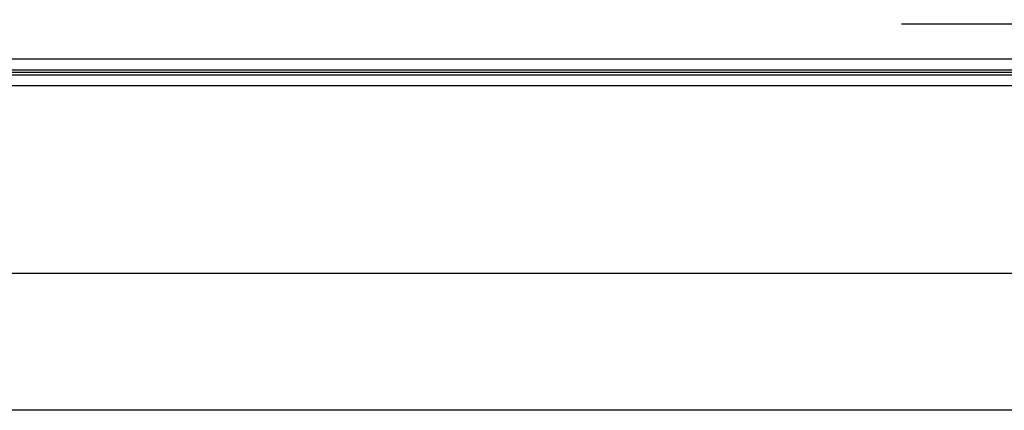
# Model space of a CAD drawing. Header units: inches. Extents: x 34737 to 291769, y 4926 to 74566.
# Tile 108 of 256: x 253174 to 253869, y 30810 to 31086. Entities that reach past the tile are written whole.
import ezdxf

# ---------------------------------------------------------------- set-up
doc = ezdxf.new("R2010")
doc.units = ezdxf.units.IN
doc.header["$LTSCALE"] = 300
for name, pattern in [('ACAD_ISO02W100', [15, 12, -3]), ('ACAD_ISO10W100', [18.5, 12, -3, 0.5, -3]), ('AM_DIN_G_W050', [13.75, 9.75, -1.5, 1, -1.5])]:
    doc.linetypes.add(name, pattern=pattern)
for name, color, linetype, lineweight in [('!_A_01_TENKÁ', 8, 'Continuous', 13), ('!_A_03_ČIARKOVANÁ', 41, 'ACAD_ISO02W100', 13), ('!_A_04_BODKOČIARKOVANÁ', 30, 'ACAD_ISO10W100', 13), ('AM_7', 4, 'AM_DIN_G_W050', 25)]:
    doc.layers.add(name, color=color, linetype=linetype, lineweight=lineweight)
doc.layers.add('!_A_52_NOVÉ KCIE', color=7, linetype='Continuous', lineweight=13, true_color=0xa30000)

msp = doc.modelspace()

# ---------------------------------------------------------------- linework, layer by layer
at = {"layer": '!_A_01_TENKÁ', "color": 7, "lineweight": -3}
for p, q in [((255309.28, 31057.91), (252431.97, 31057.91)), ((252431.97, 31050.41), (255309.28, 31050.41)), ((255309.28, 31046.66), (252431.97, 31046.66)), ((252431.97, 31039.16), (255309.28, 31039.16))]:
    msp.add_line(p, q, dxfattribs=at)
at = {"layer": '!_A_03_ČIARKOVANÁ', "color": 7, "lineweight": -3}
msp.add_lwpolyline([(249296.38, 31082.78), (261523.63, 31082.78)], dxfattribs=at)
at = {"layer": '!_A_04_BODKOČIARKOVANÁ', "color": 7, "lineweight": -3}
msp.add_lwpolyline([(261699.88, 32828.78), (261699.88, 30906.53), (249285.13, 30906.53)], dxfattribs=at)
at = {"layer": '!_A_52_NOVÉ KCIE', "color": 7, "lineweight": -3}
msp.add_lwpolyline([(261771.8, 30809.93), (249557.28, 30809.93), (249405.73, 30961.47)], dxfattribs=at)
at = {"layer": 'AM_7', "color": 7, "lineweight": -3}
msp.add_line((255309.28, 31048.53), (252414.2, 31048.53), dxfattribs=at)

doc.saveas('drawing.dxf')
